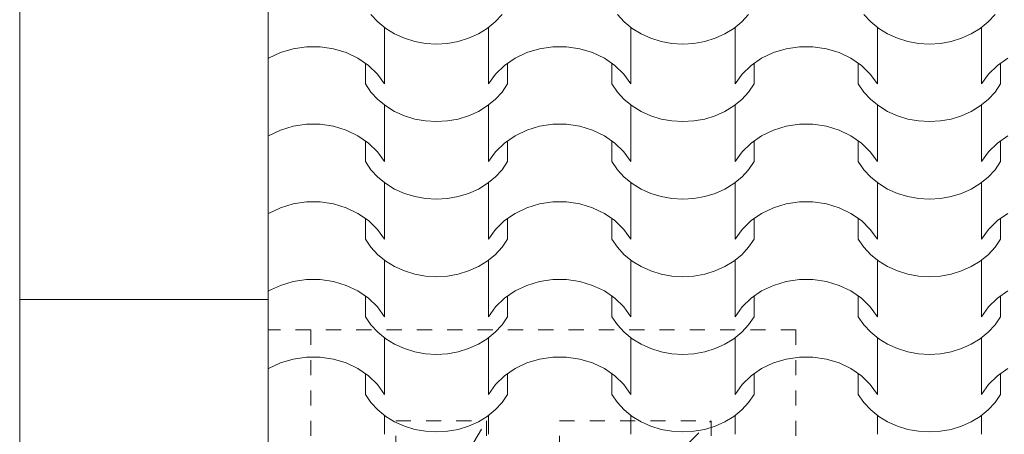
# Model space of a CAD drawing. Extents: x -631805 to -376315, y -40155 to 84873.
# Tile 222 of 256: x -489432 to -487809, y 64669 to 65354. Entities that reach past the tile are written whole.
import ezdxf

# ---------------------------------------------------------------- set-up
doc = ezdxf.new("R2010")
doc.units = 0
doc.header["$MEASUREMENT"] = 0
doc.linetypes.add('Dashed', pattern=[564.444447, 282.222223, -282.222223])
doc.linetypes.add('Hidden Line', pattern=[50, 25, -25])
for name, color, linetype, lineweight in [('arch wypelnienia_Nr_Pióra__102', 252, 'Continuous', 9), ('INWENT.ŚCIANY_Nr_Pióra__2', 252, 'Continuous', 13), ('INWENT.ŚCIANY_Nr_Pióra__21', 252, 'Continuous', 9), ('INWENT.ŚCIANY_Nr_Pióra__5', 252, 'Continuous', 13), ('Istniejące kominy_Nr_Pióra__21', 252, 'Continuous', 9)]:
    doc.layers.add(name, color=color, linetype=linetype, lineweight=lineweight)

# ---------------------------------------------------------------- blocks, each defined once
blk = doc.blocks.new('*X879')
at = {"layer": 'arch wypelnienia_Nr_Pióra__102', "linetype": 'Continuous'}
for p, q in [((-490539.7, 129822.7), (-490551, 129834.9)), ((-490334.8, 129834.9), (-490346.1, 129822.7)), ((-490133.3, 129822.7), (-490144.6, 129834.9)), ((-489928.4, 129834.9), (-489939.7, 129822.7)), ((-489726.9, 129822.7), (-489738.2, 129834.9)), ((-489522, 129834.9), (-489533.3, 129822.7)), ((-490526.6, 129812), (-490539.7, 129822.7)), ((-490346.1, 129822.7), (-490359.2, 129812)), ((-490120.2, 129812), (-490133.3, 129822.7)), ((-489939.7, 129822.7), (-489952.8, 129812)), ((-489713.8, 129812), (-489726.9, 129822.7)), ((-489533.3, 129822.7), (-489546.4, 129812)), ((-490528.8, 129813.6), (-490528.8, 129739.2)), ((-490511.9, 129803), (-490526.6, 129812)), ((-490495.8, 129795.8), (-490511.9, 129803)), ((-490373.9, 129803), (-490390, 129795.8)), ((-490359.2, 129812), (-490373.9, 129803)), ((-490357, 129813.6), (-490357, 129739.2)), ((-490122.4, 129813.6), (-490122.4, 129739.2)), ((-490105.5, 129803), (-490120.2, 129812)), ((-490089.4, 129795.8), (-490105.5, 129803)), ((-489967.5, 129803), (-489983.6, 129795.8)), ((-489952.8, 129812), (-489967.5, 129803)), ((-489950.6, 129813.6), (-489950.6, 129739.2)), ((-489716, 129813.6), (-489716, 129739.2)), ((-489699.1, 129803), (-489713.8, 129812)), ((-489683, 129795.8), (-489699.1, 129803)), ((-489561.1, 129803), (-489577.2, 129795.8)), ((-489546.4, 129812), (-489561.1, 129803)), ((-489544.2, 129813.6), (-489544.2, 129739.2)), ((-490528.8, 129794.5), (-490528.8, 129720.2)), ((-490478.8, 129790.5), (-490495.8, 129795.8)), ((-490461, 129787.3), (-490478.8, 129790.5)), ((-490442.9, 129786.2), (-490461, 129787.3)), ((-490424.8, 129787.3), (-490442.9, 129786.2)), ((-490407, 129790.5), (-490424.8, 129787.3)), ((-490390, 129795.8), (-490407, 129790.5)), ((-490357, 129794.5), (-490357, 129720.2)), ((-490122.4, 129794.5), (-490122.4, 129720.2)), ((-490072.4, 129790.5), (-490089.4, 129795.8)), ((-490054.6, 129787.3), (-490072.4, 129790.5)), ((-490036.5, 129786.2), (-490054.6, 129787.3)), ((-490018.4, 129787.3), (-490036.5, 129786.2)), ((-490000.6, 129790.5), (-490018.4, 129787.3)), ((-489983.6, 129795.8), (-490000.6, 129790.5)), ((-489950.6, 129794.5), (-489950.6, 129720.2)), ((-489716, 129794.5), (-489716, 129720.2)), ((-489666, 129790.5), (-489683, 129795.8)), ((-489648.2, 129787.3), (-489666, 129790.5)), ((-489630.1, 129786.2), (-489648.2, 129787.3)), ((-489612, 129787.3), (-489630.1, 129786.2)), ((-489594.2, 129790.5), (-489612, 129787.3)), ((-489577.2, 129795.8), (-489594.2, 129790.5)), ((-489544.2, 129794.5), (-489544.2, 129720.2)), ((-490719.8, 129762.8), (-490700.3, 129772.2)), ((-490700.3, 129772.2), (-490679.3, 129778.5)), ((-490679.3, 129778.5), (-490657.3, 129781.8)), ((-490657.3, 129781.8), (-490646.1, 129781.8)), ((-490646.1, 129781.8), (-490634.9, 129781.8)), ((-490634.9, 129781.8), (-490612.9, 129778.5)), ((-490612.9, 129778.5), (-490591.9, 129772.2)), ((-490591.9, 129772.2), (-490572.4, 129762.8)), ((-490313.4, 129762.8), (-490293.9, 129772.2)), ((-490293.9, 129772.2), (-490272.9, 129778.5)), ((-490272.9, 129778.5), (-490250.9, 129781.8)), ((-490250.9, 129781.8), (-490239.7, 129781.8)), ((-490239.7, 129781.8), (-490228.5, 129781.8)), ((-490228.5, 129781.8), (-490206.5, 129778.5)), ((-490206.5, 129778.5), (-490185.5, 129772.2)), ((-490185.5, 129772.2), (-490166, 129762.8)), ((-489907, 129762.8), (-489887.5, 129772.2)), ((-489887.5, 129772.2), (-489866.5, 129778.5)), ((-489866.5, 129778.5), (-489844.5, 129781.8)), ((-489844.5, 129781.8), (-489833.3, 129781.8)), ((-489833.3, 129781.8), (-489822.1, 129781.8)), ((-489822.1, 129781.8), (-489800.1, 129778.5)), ((-489800.1, 129778.5), (-489779.1, 129772.2)), ((-489779.1, 129772.2), (-489759.6, 129762.8)), ((-490720.2, 129762.5), (-490719.8, 129762.8)), ((-490572.4, 129762.8), (-490555.1, 129750.8)), ((-490560.2, 129754.4), (-490560.2, 129720.2)), ((-490555.1, 129750.8), (-490540.4, 129736.4)), ((-490345.4, 129736.4), (-490330.7, 129750.8)), ((-490330.7, 129750.8), (-490313.4, 129762.8)), ((-490325.6, 129754.4), (-490325.6, 129720.2)), ((-490166, 129762.8), (-490148.7, 129750.8)), ((-490153.8, 129754.4), (-490153.8, 129720.2)), ((-490148.7, 129750.8), (-490134, 129736.4)), ((-489939, 129736.4), (-489924.3, 129750.8)), ((-489924.3, 129750.8), (-489907, 129762.8)), ((-489919.2, 129754.4), (-489919.2, 129720.2)), ((-489759.6, 129762.8), (-489742.3, 129750.8)), ((-489747.4, 129754.4), (-489747.4, 129720.2)), ((-489742.3, 129750.8), (-489727.6, 129736.4)), ((-489532.6, 129736.4), (-489517.9, 129750.8)), ((-489517.9, 129750.8), (-489500.6, 129762.8)), ((-489512.8, 129754.4), (-489512.8, 129720.2)), ((-490540.4, 129736.4), (-490528.8, 129720.2)), ((-490357, 129720.2), (-490345.4, 129736.4)), ((-490134, 129736.4), (-490122.4, 129720.2)), ((-489950.6, 129720.2), (-489939, 129736.4)), ((-489727.6, 129736.4), (-489716, 129720.2)), ((-489544.2, 129720.2), (-489532.6, 129736.4)), ((-490551, 129706.8), (-490560.2, 129720.2)), ((-490325.6, 129720.2), (-490334.8, 129706.8)), ((-490144.6, 129706.8), (-490153.8, 129720.2)), ((-489919.2, 129720.2), (-489928.4, 129706.8)), ((-489738.2, 129706.8), (-489747.4, 129720.2)), ((-489512.8, 129720.2), (-489522, 129706.8)), ((-490539.7, 129694.7), (-490551, 129706.8)), ((-490334.8, 129706.8), (-490346.1, 129694.7)), ((-490133.3, 129694.7), (-490144.6, 129706.8)), ((-489928.4, 129706.8), (-489939.7, 129694.7)), ((-489726.9, 129694.7), (-489738.2, 129706.8)), ((-489522, 129706.8), (-489533.3, 129694.7)), ((-490526.6, 129684), (-490539.7, 129694.7)), ((-490346.1, 129694.7), (-490359.2, 129684)), ((-490120.2, 129684), (-490133.3, 129694.7)), ((-489939.7, 129694.7), (-489952.8, 129684)), ((-489713.8, 129684), (-489726.9, 129694.7)), ((-489533.3, 129694.7), (-489546.4, 129684)), ((-490528.8, 129685.5), (-490528.8, 129611.2)), ((-490511.9, 129674.9), (-490526.6, 129684)), ((-490495.8, 129667.7), (-490511.9, 129674.9)), ((-490373.9, 129674.9), (-490390, 129667.7)), ((-490359.2, 129684), (-490373.9, 129674.9)), ((-490357, 129685.5), (-490357, 129611.2)), ((-490122.4, 129685.5), (-490122.4, 129611.2)), ((-490105.5, 129674.9), (-490120.2, 129684)), ((-490089.4, 129667.7), (-490105.5, 129674.9)), ((-489967.5, 129674.9), (-489983.6, 129667.7)), ((-489952.8, 129684), (-489967.5, 129674.9)), ((-489950.6, 129685.5), (-489950.6, 129611.2)), ((-489716, 129685.5), (-489716, 129611.2)), ((-489699.1, 129674.9), (-489713.8, 129684)), ((-489683, 129667.7), (-489699.1, 129674.9)), ((-489561.1, 129674.9), (-489577.2, 129667.7)), ((-489546.4, 129684), (-489561.1, 129674.9)), ((-489544.2, 129685.5), (-489544.2, 129611.2)), ((-490679.3, 129650.5), (-490657.3, 129653.7)), ((-490657.3, 129653.7), (-490646.1, 129653.7)), ((-490646.1, 129653.7), (-490634.9, 129653.7)), ((-490634.9, 129653.7), (-490612.9, 129650.5)), ((-490528.8, 129666.5), (-490528.8, 129592.1)), ((-490478.8, 129662.4), (-490495.8, 129667.7)), ((-490461, 129659.2), (-490478.8, 129662.4)), ((-490442.9, 129658.2), (-490461, 129659.2)), ((-490424.8, 129659.2), (-490442.9, 129658.2)), ((-490407, 129662.4), (-490424.8, 129659.2)), ((-490390, 129667.7), (-490407, 129662.4)), ((-490357, 129666.5), (-490357, 129592.1)), ((-490272.9, 129650.5), (-490250.9, 129653.7)), ((-490250.9, 129653.7), (-490239.7, 129653.7)), ((-490239.7, 129653.7), (-490228.5, 129653.7)), ((-490228.5, 129653.7), (-490206.5, 129650.5)), ((-490122.4, 129666.5), (-490122.4, 129592.1)), ((-490072.4, 129662.4), (-490089.4, 129667.7)), ((-490054.6, 129659.2), (-490072.4, 129662.4)), ((-490036.5, 129658.2), (-490054.6, 129659.2)), ((-490018.4, 129659.2), (-490036.5, 129658.2)), ((-490000.6, 129662.4), (-490018.4, 129659.2)), ((-489983.6, 129667.7), (-490000.6, 129662.4)), ((-489950.6, 129666.5), (-489950.6, 129592.1)), ((-489866.5, 129650.5), (-489844.5, 129653.7)), ((-489844.5, 129653.7), (-489833.3, 129653.7)), ((-489833.3, 129653.7), (-489822.1, 129653.7)), ((-489822.1, 129653.7), (-489800.1, 129650.5)), ((-489716, 129666.5), (-489716, 129592.1)), ((-489666, 129662.4), (-489683, 129667.7)), ((-489648.2, 129659.2), (-489666, 129662.4)), ((-489630.1, 129658.2), (-489648.2, 129659.2)), ((-489612, 129659.2), (-489630.1, 129658.2)), ((-489594.2, 129662.4), (-489612, 129659.2)), ((-489577.2, 129667.7), (-489594.2, 129662.4)), ((-489544.2, 129666.5), (-489544.2, 129592.1)), ((-490719.8, 129634.8), (-490700.3, 129644.1)), ((-490700.3, 129644.1), (-490679.3, 129650.5)), ((-490612.9, 129650.5), (-490591.9, 129644.1)), ((-490591.9, 129644.1), (-490572.4, 129634.8)), ((-490313.4, 129634.8), (-490293.9, 129644.1)), ((-490293.9, 129644.1), (-490272.9, 129650.5)), ((-490206.5, 129650.5), (-490185.5, 129644.1)), ((-490185.5, 129644.1), (-490166, 129634.8)), ((-489907, 129634.8), (-489887.5, 129644.1)), ((-489887.5, 129644.1), (-489866.5, 129650.5)), ((-489800.1, 129650.5), (-489779.1, 129644.1)), ((-489779.1, 129644.1), (-489759.6, 129634.8)), ((-490720.2, 129634.5), (-490719.8, 129634.8)), ((-490572.4, 129634.8), (-490555.1, 129622.7)), ((-490560.2, 129626.3), (-490560.2, 129592.1)), ((-490555.1, 129622.7), (-490540.4, 129608.4)), ((-490345.4, 129608.4), (-490330.7, 129622.7)), ((-490330.7, 129622.7), (-490313.4, 129634.8)), ((-490325.6, 129626.3), (-490325.6, 129592.1)), ((-490166, 129634.8), (-490148.7, 129622.7)), ((-490153.8, 129626.3), (-490153.8, 129592.1)), ((-490148.7, 129622.7), (-490134, 129608.4)), ((-489939, 129608.4), (-489924.3, 129622.7)), ((-489924.3, 129622.7), (-489907, 129634.8)), ((-489919.2, 129626.3), (-489919.2, 129592.1)), ((-489759.6, 129634.8), (-489742.3, 129622.7)), ((-489747.4, 129626.3), (-489747.4, 129592.1)), ((-489742.3, 129622.7), (-489727.6, 129608.4)), ((-489532.6, 129608.4), (-489517.9, 129622.7)), ((-489517.9, 129622.7), (-489500.6, 129634.8)), ((-489512.8, 129626.3), (-489512.8, 129592.1)), ((-490540.4, 129608.4), (-490528.8, 129592.1)), ((-490357, 129592.1), (-490345.4, 129608.4)), ((-490134, 129608.4), (-490122.4, 129592.1)), ((-489950.6, 129592.1), (-489939, 129608.4)), ((-489727.6, 129608.4), (-489716, 129592.1)), ((-489544.2, 129592.1), (-489532.6, 129608.4)), ((-490551, 129578.7), (-490560.2, 129592.1)), ((-490325.6, 129592.1), (-490334.8, 129578.7)), ((-490144.6, 129578.7), (-490153.8, 129592.1)), ((-489919.2, 129592.1), (-489928.4, 129578.7)), ((-489738.2, 129578.7), (-489747.4, 129592.1)), ((-489512.8, 129592.1), (-489522, 129578.7)), ((-490539.7, 129566.6), (-490551, 129578.7)), ((-490334.8, 129578.7), (-490346.1, 129566.6)), ((-490133.3, 129566.6), (-490144.6, 129578.7)), ((-489928.4, 129578.7), (-489939.7, 129566.6)), ((-489726.9, 129566.6), (-489738.2, 129578.7)), ((-489522, 129578.7), (-489533.3, 129566.6)), ((-490526.6, 129555.9), (-490539.7, 129566.6)), ((-490528.8, 129557.5), (-490528.8, 129483.1)), ((-490511.9, 129546.8), (-490526.6, 129555.9)), ((-490359.2, 129555.9), (-490373.9, 129546.8)), ((-490346.1, 129566.6), (-490359.2, 129555.9)), ((-490357, 129557.5), (-490357, 129483.1)), ((-490120.2, 129555.9), (-490133.3, 129566.6)), ((-490122.4, 129557.5), (-490122.4, 129483.1)), ((-490105.5, 129546.8), (-490120.2, 129555.9)), ((-489952.8, 129555.9), (-489967.5, 129546.8)), ((-489939.7, 129566.6), (-489952.8, 129555.9)), ((-489950.6, 129557.5), (-489950.6, 129483.1)), ((-489713.8, 129555.9), (-489726.9, 129566.6)), ((-489716, 129557.5), (-489716, 129483.1)), ((-489699.1, 129546.8), (-489713.8, 129555.9)), ((-489546.4, 129555.9), (-489561.1, 129546.8)), ((-489533.3, 129566.6), (-489546.4, 129555.9)), ((-489544.2, 129557.5), (-489544.2, 129483.1)), ((-490495.8, 129539.6), (-490511.9, 129546.8)), ((-490478.8, 129534.4), (-490495.8, 129539.6)), ((-490390, 129539.6), (-490407, 129534.4)), ((-490373.9, 129546.8), (-490390, 129539.6)), ((-490089.4, 129539.6), (-490105.5, 129546.8)), ((-490072.4, 129534.4), (-490089.4, 129539.6)), ((-489983.6, 129539.6), (-490000.6, 129534.4)), ((-489967.5, 129546.8), (-489983.6, 129539.6)), ((-489683, 129539.6), (-489699.1, 129546.8)), ((-489666, 129534.4), (-489683, 129539.6)), ((-489577.2, 129539.6), (-489594.2, 129534.4)), ((-489561.1, 129546.8), (-489577.2, 129539.6)), ((-490679.3, 129522.4), (-490657.3, 129525.6)), ((-490657.3, 129525.6), (-490646.1, 129525.6)), ((-490646.1, 129525.6), (-490634.9, 129525.6)), ((-490634.9, 129525.6), (-490612.9, 129522.4)), ((-490528.8, 129538.4), (-490528.8, 129464)), ((-490461, 129531.2), (-490478.8, 129534.4)), ((-490442.9, 129530.1), (-490461, 129531.2)), ((-490424.8, 129531.2), (-490442.9, 129530.1)), ((-490407, 129534.4), (-490424.8, 129531.2)), ((-490357, 129538.4), (-490357, 129464)), ((-490272.9, 129522.4), (-490250.9, 129525.6)), ((-490250.9, 129525.6), (-490239.7, 129525.6)), ((-490239.7, 129525.6), (-490228.5, 129525.6)), ((-490228.5, 129525.6), (-490206.5, 129522.4)), ((-490122.4, 129538.4), (-490122.4, 129464)), ((-490054.6, 129531.2), (-490072.4, 129534.4)), ((-490036.5, 129530.1), (-490054.6, 129531.2)), ((-490018.4, 129531.2), (-490036.5, 129530.1)), ((-490000.6, 129534.4), (-490018.4, 129531.2)), ((-489950.6, 129538.4), (-489950.6, 129464)), ((-489866.5, 129522.4), (-489844.5, 129525.6)), ((-489844.5, 129525.6), (-489833.3, 129525.6)), ((-489833.3, 129525.6), (-489822.1, 129525.6)), ((-489822.1, 129525.6), (-489800.1, 129522.4)), ((-489716, 129538.4), (-489716, 129464)), ((-489648.2, 129531.2), (-489666, 129534.4)), ((-489630.1, 129530.1), (-489648.2, 129531.2)), ((-489612, 129531.2), (-489630.1, 129530.1)), ((-489594.2, 129534.4), (-489612, 129531.2)), ((-489544.2, 129538.4), (-489544.2, 129464)), ((-490719.8, 129506.7), (-490700.3, 129516)), ((-490700.3, 129516), (-490679.3, 129522.4)), ((-490612.9, 129522.4), (-490591.9, 129516)), ((-490591.9, 129516), (-490572.4, 129506.7)), ((-490313.4, 129506.7), (-490293.9, 129516)), ((-490293.9, 129516), (-490272.9, 129522.4)), ((-490206.5, 129522.4), (-490185.5, 129516)), ((-490185.5, 129516), (-490166, 129506.7)), ((-489907, 129506.7), (-489887.5, 129516)), ((-489887.5, 129516), (-489866.5, 129522.4)), ((-489800.1, 129522.4), (-489779.1, 129516)), ((-489779.1, 129516), (-489759.6, 129506.7)), ((-490720.2, 129506.4), (-490719.8, 129506.7)), ((-490572.4, 129506.7), (-490555.1, 129494.7)), ((-490560.2, 129498.2), (-490560.2, 129464)), ((-490555.1, 129494.7), (-490540.4, 129480.3)), ((-490345.4, 129480.3), (-490330.7, 129494.7)), ((-490330.7, 129494.7), (-490313.4, 129506.7)), ((-490325.6, 129498.2), (-490325.6, 129464)), ((-490166, 129506.7), (-490148.7, 129494.7)), ((-490153.8, 129498.2), (-490153.8, 129464)), ((-490148.7, 129494.7), (-490134, 129480.3)), ((-489939, 129480.3), (-489924.3, 129494.7)), ((-489924.3, 129494.7), (-489907, 129506.7)), ((-489919.2, 129498.2), (-489919.2, 129464)), ((-489759.6, 129506.7), (-489742.3, 129494.7)), ((-489747.4, 129498.2), (-489747.4, 129464)), ((-489742.3, 129494.7), (-489727.6, 129480.3)), ((-489532.6, 129480.3), (-489517.9, 129494.7)), ((-489517.9, 129494.7), (-489500.6, 129506.7)), ((-489512.8, 129498.2), (-489512.8, 129464)), ((-490540.4, 129480.3), (-490528.8, 129464)), ((-490357, 129464), (-490345.4, 129480.3)), ((-490134, 129480.3), (-490122.4, 129464)), ((-489950.6, 129464), (-489939, 129480.3)), ((-489727.6, 129480.3), (-489716, 129464)), ((-489544.2, 129464), (-489532.6, 129480.3)), ((-490551, 129450.7), (-490560.2, 129464)), ((-490325.6, 129464), (-490334.8, 129450.7)), ((-490144.6, 129450.7), (-490153.8, 129464)), ((-489919.2, 129464), (-489928.4, 129450.7)), ((-489738.2, 129450.7), (-489747.4, 129464)), ((-489512.8, 129464), (-489522, 129450.7)), ((-490539.7, 129438.5), (-490551, 129450.7)), ((-490334.8, 129450.7), (-490346.1, 129438.5)), ((-490133.3, 129438.5), (-490144.6, 129450.7)), ((-489928.4, 129450.7), (-489939.7, 129438.5)), ((-489726.9, 129438.5), (-489738.2, 129450.7)), ((-489522, 129450.7), (-489533.3, 129438.5)), ((-490526.6, 129427.8), (-490539.7, 129438.5)), ((-490528.8, 129429.4), (-490528.8, 129355)), ((-490511.9, 129418.8), (-490526.6, 129427.8)), ((-490359.2, 129427.8), (-490373.9, 129418.8)), ((-490346.1, 129438.5), (-490359.2, 129427.8)), ((-490357, 129429.4), (-490357, 129355)), ((-490120.2, 129427.8), (-490133.3, 129438.5)), ((-490122.4, 129429.4), (-490122.4, 129355)), ((-490105.5, 129418.8), (-490120.2, 129427.8)), ((-489952.8, 129427.8), (-489967.5, 129418.8)), ((-489939.7, 129438.5), (-489952.8, 129427.8)), ((-489950.6, 129429.4), (-489950.6, 129355)), ((-489713.8, 129427.8), (-489726.9, 129438.5)), ((-489716, 129429.4), (-489716, 129355)), ((-489699.1, 129418.8), (-489713.8, 129427.8)), ((-489546.4, 129427.8), (-489561.1, 129418.8)), ((-489533.3, 129438.5), (-489546.4, 129427.8)), ((-489544.2, 129429.4), (-489544.2, 129355)), ((-490528.8, 129410.3), (-490528.8, 129336)), ((-490495.8, 129411.6), (-490511.9, 129418.8)), ((-490478.8, 129406.3), (-490495.8, 129411.6)), ((-490390, 129411.6), (-490407, 129406.3)), ((-490373.9, 129418.8), (-490390, 129411.6)), ((-490357, 129410.3), (-490357, 129336)), ((-490122.4, 129410.3), (-490122.4, 129336)), ((-490089.4, 129411.6), (-490105.5, 129418.8)), ((-490072.4, 129406.3), (-490089.4, 129411.6)), ((-489983.6, 129411.6), (-490000.6, 129406.3)), ((-489967.5, 129418.8), (-489983.6, 129411.6)), ((-489950.6, 129410.3), (-489950.6, 129336)), ((-489716, 129410.3), (-489716, 129336)), ((-489683, 129411.6), (-489699.1, 129418.8)), ((-489666, 129406.3), (-489683, 129411.6)), ((-489577.2, 129411.6), (-489594.2, 129406.3)), ((-489561.1, 129418.8), (-489577.2, 129411.6)), ((-489544.2, 129410.3), (-489544.2, 129336)), ((-490700.3, 129387.9), (-490679.3, 129394.3)), ((-490679.3, 129394.3), (-490657.3, 129397.6)), ((-490657.3, 129397.6), (-490646.1, 129397.6)), ((-490646.1, 129397.6), (-490634.9, 129397.6)), ((-490634.9, 129397.6), (-490612.9, 129394.3)), ((-490612.9, 129394.3), (-490591.9, 129387.9)), ((-490461, 129403.1), (-490478.8, 129406.3)), ((-490442.9, 129402), (-490461, 129403.1)), ((-490424.8, 129403.1), (-490442.9, 129402)), ((-490407, 129406.3), (-490424.8, 129403.1)), ((-490293.9, 129387.9), (-490272.9, 129394.3)), ((-490272.9, 129394.3), (-490250.9, 129397.6)), ((-490250.9, 129397.6), (-490239.7, 129397.6)), ((-490239.7, 129397.6), (-490228.5, 129397.6)), ((-490228.5, 129397.6), (-490206.5, 129394.3)), ((-490206.5, 129394.3), (-490185.5, 129387.9)), ((-490054.6, 129403.1), (-490072.4, 129406.3)), ((-490036.5, 129402), (-490054.6, 129403.1)), ((-490018.4, 129403.1), (-490036.5, 129402)), ((-490000.6, 129406.3), (-490018.4, 129403.1)), ((-489887.5, 129387.9), (-489866.5, 129394.3)), ((-489866.5, 129394.3), (-489844.5, 129397.6)), ((-489844.5, 129397.6), (-489833.3, 129397.6)), ((-489833.3, 129397.6), (-489822.1, 129397.6)), ((-489822.1, 129397.6), (-489800.1, 129394.3)), ((-489800.1, 129394.3), (-489779.1, 129387.9)), ((-489648.2, 129403.1), (-489666, 129406.3)), ((-489630.1, 129402), (-489648.2, 129403.1)), ((-489612, 129403.1), (-489630.1, 129402)), ((-489594.2, 129406.3), (-489612, 129403.1)), ((-490720.2, 129378.3), (-490719.8, 129378.6)), ((-490719.8, 129378.6), (-490700.3, 129387.9)), ((-490591.9, 129387.9), (-490572.4, 129378.6)), ((-490572.4, 129378.6), (-490555.1, 129366.6)), ((-490330.7, 129366.6), (-490313.4, 129378.6)), ((-490313.4, 129378.6), (-490293.9, 129387.9)), ((-490185.5, 129387.9), (-490166, 129378.6)), ((-490166, 129378.6), (-490148.7, 129366.6)), ((-489924.3, 129366.6), (-489907, 129378.6)), ((-489907, 129378.6), (-489887.5, 129387.9)), ((-489779.1, 129387.9), (-489759.6, 129378.6)), ((-489759.6, 129378.6), (-489742.3, 129366.6)), ((-489517.9, 129366.6), (-489500.6, 129378.6)), ((-490560.2, 129370.1), (-490560.2, 129336)), ((-490555.1, 129366.6), (-490540.4, 129352.2)), ((-490345.4, 129352.2), (-490330.7, 129366.6)), ((-490325.6, 129370.1), (-490325.6, 129336)), ((-490153.8, 129370.1), (-490153.8, 129336)), ((-490148.7, 129366.6), (-490134, 129352.2)), ((-489939, 129352.2), (-489924.3, 129366.6)), ((-489919.2, 129370.1), (-489919.2, 129336)), ((-489747.4, 129370.1), (-489747.4, 129336)), ((-489742.3, 129366.6), (-489727.6, 129352.2)), ((-489532.6, 129352.2), (-489517.9, 129366.6)), ((-489512.8, 129370.1), (-489512.8, 129336)), ((-490540.4, 129352.2), (-490528.8, 129336)), ((-490357, 129336), (-490345.4, 129352.2)), ((-490134, 129352.2), (-490122.4, 129336)), ((-489950.6, 129336), (-489939, 129352.2)), ((-489727.6, 129352.2), (-489716, 129336)), ((-489544.2, 129336), (-489532.6, 129352.2)), ((-490551, 129322.6), (-490560.2, 129336)), ((-490325.6, 129336), (-490334.8, 129322.6)), ((-490144.6, 129322.6), (-490153.8, 129336)), ((-489919.2, 129336), (-489928.4, 129322.6)), ((-489738.2, 129322.6), (-489747.4, 129336)), ((-489512.8, 129336), (-489522, 129322.6)), ((-490539.7, 129310.5), (-490551, 129322.6)), ((-490334.8, 129322.6), (-490346.1, 129310.5)), ((-490133.3, 129310.5), (-490144.6, 129322.6)), ((-489928.4, 129322.6), (-489939.7, 129310.5)), ((-489726.9, 129310.5), (-489738.2, 129322.6)), ((-489522, 129322.6), (-489533.3, 129310.5)), ((-490526.6, 129299.8), (-490539.7, 129310.5)), ((-490528.8, 129301.3), (-490528.8, 129227)), ((-490511.9, 129290.7), (-490526.6, 129299.8)), ((-490359.2, 129299.8), (-490373.9, 129290.7)), ((-490346.1, 129310.5), (-490359.2, 129299.8)), ((-490357, 129301.3), (-490357, 129227)), ((-490120.2, 129299.8), (-490133.3, 129310.5)), ((-490122.4, 129301.3), (-490122.4, 129227)), ((-490105.5, 129290.7), (-490120.2, 129299.8)), ((-489952.8, 129299.8), (-489967.5, 129290.7)), ((-489939.7, 129310.5), (-489952.8, 129299.8)), ((-489950.6, 129301.3), (-489950.6, 129227)), ((-489713.8, 129299.8), (-489726.9, 129310.5)), ((-489716, 129301.3), (-489716, 129227)), ((-489699.1, 129290.7), (-489713.8, 129299.8)), ((-489546.4, 129299.8), (-489561.1, 129290.7)), ((-489533.3, 129310.5), (-489546.4, 129299.8)), ((-489544.2, 129301.3), (-489544.2, 129227)), ((-490528.8, 129282.3), (-490528.8, 129207.9)), ((-490495.8, 129283.5), (-490511.9, 129290.7)), ((-490478.8, 129278.2), (-490495.8, 129283.5)), ((-490390, 129283.5), (-490407, 129278.2)), ((-490373.9, 129290.7), (-490390, 129283.5)), ((-490357, 129282.3), (-490357, 129207.9)), ((-490122.4, 129282.3), (-490122.4, 129207.9)), ((-490089.4, 129283.5), (-490105.5, 129290.7)), ((-490072.4, 129278.2), (-490089.4, 129283.5)), ((-489983.6, 129283.5), (-490000.6, 129278.2)), ((-489967.5, 129290.7), (-489983.6, 129283.5)), ((-489950.6, 129282.3), (-489950.6, 129207.9)), ((-489716, 129282.3), (-489716, 129207.9)), ((-489683, 129283.5), (-489699.1, 129290.7)), ((-489666, 129278.2), (-489683, 129283.5)), ((-489577.2, 129283.5), (-489594.2, 129278.2)), ((-489561.1, 129290.7), (-489577.2, 129283.5)), ((-489544.2, 129282.3), (-489544.2, 129207.9)), ((-490700.3, 129259.9), (-490679.3, 129266.3)), ((-490679.3, 129266.3), (-490657.3, 129269.5)), ((-490657.3, 129269.5), (-490646.1, 129269.5)), ((-490646.1, 129269.5), (-490634.9, 129269.5)), ((-490634.9, 129269.5), (-490612.9, 129266.3)), ((-490612.9, 129266.3), (-490591.9, 129259.9)), ((-490461, 129275), (-490478.8, 129278.2)), ((-490442.9, 129274), (-490461, 129275)), ((-490424.8, 129275), (-490442.9, 129274)), ((-490407, 129278.2), (-490424.8, 129275)), ((-490293.9, 129259.9), (-490272.9, 129266.3)), ((-490272.9, 129266.3), (-490250.9, 129269.5)), ((-490250.9, 129269.5), (-490239.7, 129269.5)), ((-490239.7, 129269.5), (-490228.5, 129269.5)), ((-490228.5, 129269.5), (-490206.5, 129266.3)), ((-490206.5, 129266.3), (-490185.5, 129259.9)), ((-490054.6, 129275), (-490072.4, 129278.2)), ((-490036.5, 129274), (-490054.6, 129275)), ((-490018.4, 129275), (-490036.5, 129274)), ((-490000.6, 129278.2), (-490018.4, 129275)), ((-489887.5, 129259.9), (-489866.5, 129266.3)), ((-489866.5, 129266.3), (-489844.5, 129269.5)), ((-489844.5, 129269.5), (-489833.3, 129269.5)), ((-489833.3, 129269.5), (-489822.1, 129269.5)), ((-489822.1, 129269.5), (-489800.1, 129266.3)), ((-489800.1, 129266.3), (-489779.1, 129259.9)), ((-489648.2, 129275), (-489666, 129278.2)), ((-489630.1, 129274), (-489648.2, 129275)), ((-489612, 129275), (-489630.1, 129274)), ((-489594.2, 129278.2), (-489612, 129275)), ((-490720.2, 129250.3), (-490719.8, 129250.5)), ((-490719.8, 129250.5), (-490700.3, 129259.9)), ((-490591.9, 129259.9), (-490572.4, 129250.5)), ((-490572.4, 129250.5), (-490555.1, 129238.5)), ((-490330.7, 129238.5), (-490313.4, 129250.5)), ((-490313.4, 129250.5), (-490293.9, 129259.9)), ((-490185.5, 129259.9), (-490166, 129250.5)), ((-490166, 129250.5), (-490148.7, 129238.5)), ((-489924.3, 129238.5), (-489907, 129250.5)), ((-489907, 129250.5), (-489887.5, 129259.9)), ((-489779.1, 129259.9), (-489759.6, 129250.5)), ((-489759.6, 129250.5), (-489742.3, 129238.5)), ((-489517.9, 129238.5), (-489500.6, 129250.5)), ((-490560.2, 129242.1), (-490560.2, 129207.9)), ((-490555.1, 129238.5), (-490540.4, 129224.2)), ((-490345.4, 129224.2), (-490330.7, 129238.5)), ((-490325.6, 129242.1), (-490325.6, 129207.9)), ((-490153.8, 129242.1), (-490153.8, 129207.9)), ((-490148.7, 129238.5), (-490134, 129224.2)), ((-489939, 129224.2), (-489924.3, 129238.5)), ((-489919.2, 129242.1), (-489919.2, 129207.9)), ((-489747.4, 129242.1), (-489747.4, 129207.9)), ((-489742.3, 129238.5), (-489727.6, 129224.2)), ((-489532.6, 129224.2), (-489517.9, 129238.5)), ((-489512.8, 129242.1), (-489512.8, 129207.9)), ((-490540.4, 129224.2), (-490528.8, 129207.9)), ((-490357, 129207.9), (-490345.4, 129224.2)), ((-490134, 129224.2), (-490122.4, 129207.9)), ((-489950.6, 129207.9), (-489939, 129224.2)), ((-489727.6, 129224.2), (-489716, 129207.9)), ((-489544.2, 129207.9), (-489532.6, 129224.2)), ((-490551, 129194.5), (-490560.2, 129207.9)), ((-490325.6, 129207.9), (-490334.8, 129194.5)), ((-490144.6, 129194.5), (-490153.8, 129207.9)), ((-489919.2, 129207.9), (-489928.4, 129194.5)), ((-489738.2, 129194.5), (-489747.4, 129207.9)), ((-489512.8, 129207.9), (-489522, 129194.5)), ((-490539.7, 129182.4), (-490551, 129194.5)), ((-490526.6, 129171.7), (-490539.7, 129182.4)), ((-490346.1, 129182.4), (-490359.2, 129171.7)), ((-490334.8, 129194.5), (-490346.1, 129182.4)), ((-490133.3, 129182.4), (-490144.6, 129194.5)), ((-490120.2, 129171.7), (-490133.3, 129182.4)), ((-489939.7, 129182.4), (-489952.8, 129171.7)), ((-489928.4, 129194.5), (-489939.7, 129182.4)), ((-489726.9, 129182.4), (-489738.2, 129194.5)), ((-489713.8, 129171.7), (-489726.9, 129182.4)), ((-489533.3, 129182.4), (-489546.4, 129171.7)), ((-489522, 129194.5), (-489533.3, 129182.4)), ((-490528.8, 129173.3), (-490528.8, 129142)), ((-490511.9, 129162.6), (-490526.6, 129171.7)), ((-490359.2, 129171.7), (-490373.9, 129162.6)), ((-490357, 129173.3), (-490357, 129142)), ((-490122.4, 129173.3), (-490122.4, 129142)), ((-490105.5, 129162.6), (-490120.2, 129171.7)), ((-489952.8, 129171.7), (-489967.5, 129162.6)), ((-489950.6, 129173.3), (-489950.6, 129142)), ((-489716, 129173.3), (-489716, 129142)), ((-489699.1, 129162.6), (-489713.8, 129171.7)), ((-489546.4, 129171.7), (-489561.1, 129162.6)), ((-489544.2, 129173.3), (-489544.2, 129142)), ((-490528.8, 129154.2), (-490528.8, 129142)), ((-490495.8, 129155.4), (-490511.9, 129162.6)), ((-490478.8, 129150.2), (-490495.8, 129155.4)), ((-490461, 129147), (-490478.8, 129150.2)), ((-490407, 129150.2), (-490424.8, 129147)), ((-490390, 129155.4), (-490407, 129150.2)), ((-490373.9, 129162.6), (-490390, 129155.4)), ((-490357, 129154.2), (-490357, 129142)), ((-490122.4, 129154.2), (-490122.4, 129142)), ((-490089.4, 129155.4), (-490105.5, 129162.6)), ((-490072.4, 129150.2), (-490089.4, 129155.4)), ((-490054.6, 129147), (-490072.4, 129150.2)), ((-490000.6, 129150.2), (-490018.4, 129147)), ((-489983.6, 129155.4), (-490000.6, 129150.2)), ((-489967.5, 129162.6), (-489983.6, 129155.4)), ((-489950.6, 129154.2), (-489950.6, 129142)), ((-489716, 129154.2), (-489716, 129142)), ((-489683, 129155.4), (-489699.1, 129162.6)), ((-489666, 129150.2), (-489683, 129155.4)), ((-489648.2, 129147), (-489666, 129150.2)), ((-489594.2, 129150.2), (-489612, 129147)), ((-489577.2, 129155.4), (-489594.2, 129150.2)), ((-489561.1, 129162.6), (-489577.2, 129155.4)), ((-489544.2, 129154.2), (-489544.2, 129142)), ((-490442.9, 129145.9), (-490461, 129147)), ((-490424.8, 129147), (-490442.9, 129145.9)), ((-490036.5, 129145.9), (-490054.6, 129147)), ((-490018.4, 129147), (-490036.5, 129145.9)), ((-489630.1, 129145.9), (-489648.2, 129147)), ((-489612, 129147), (-489630.1, 129145.9))]:
    blk.add_line(p, q, dxfattribs=at)
blk = doc.blocks.new('Wypełnienie_29')
at = {"layer": 'arch wypelnienia_Nr_Pióra__102', "linetype": 'Dashed'}
blk.add_blockref('*X879', (0, 0), dxfattribs=at)

msp = doc.modelspace()

# ---------------------------------------------------------------- linework, layer by layer
at = {"layer": 'INWENT.ŚCIANY_Nr_Pióra__2', "linetype": 'Hidden Line'}
for p, q in [((-488952.2, 64841.8), (-489022.2, 64841.8)), ((-488152.2, 64841.8), (-488952.2, 64841.8)), ((-488952.2, 64841.8), (-488952.2, 64291.8)), ((-488152.2, 64841.8), (-488152.2, 64291.8))]:
    msp.add_line(p, q, dxfattribs=at)
at = {"layer": 'INWENT.ŚCIANY_Nr_Pióra__21', "linetype": 'Continuous'}
for p, q in [((-489432.2, 73161.8), (-489432.2, 64891.8)), ((-489022.2, 73161.8), (-489022.2, 64891.8)), ((-489432.2, 64891.8), (-489432.2, 63601.8)), ((-489022.2, 64891.8), (-489022.2, 63601.8))]:
    msp.add_line(p, q, dxfattribs=at)
at = {"layer": 'INWENT.ŚCIANY_Nr_Pióra__5', "linetype": 'Continuous'}
msp.add_line((-489432.2, 64891.8), (-489022.2, 64891.8), dxfattribs=at)
at = {"layer": 'Istniejące kominy_Nr_Pióra__21', "linetype": 'Hidden Line'}
for p, q in [((-488812.2, 64441.8), (-488812.2, 64691.8)), ((-488812.2, 64691.8), (-488662.2, 64691.8)), ((-488812.2, 64441.8), (-488662.2, 64691.8)), ((-488662.2, 64691.8), (-488662.2, 64441.8)), ((-488542.2, 64441.8), (-488542.2, 64691.8)), ((-488542.2, 64691.8), (-488292.2, 64691.8)), ((-488542.2, 64441.8), (-488292.2, 64691.8)), ((-488292.2, 64691.8), (-488292.2, 64441.8))]:
    msp.add_line(p, q, dxfattribs=at)

# ---------------------------------------------------------------- block references
at = {"layer": 'arch wypelnienia_Nr_Pióra__102', "linetype": 'Dashed'}
msp.add_blockref('Wypełnienie_29', (1698, -64472.7), dxfattribs=at)

doc.saveas('drawing.dxf')
